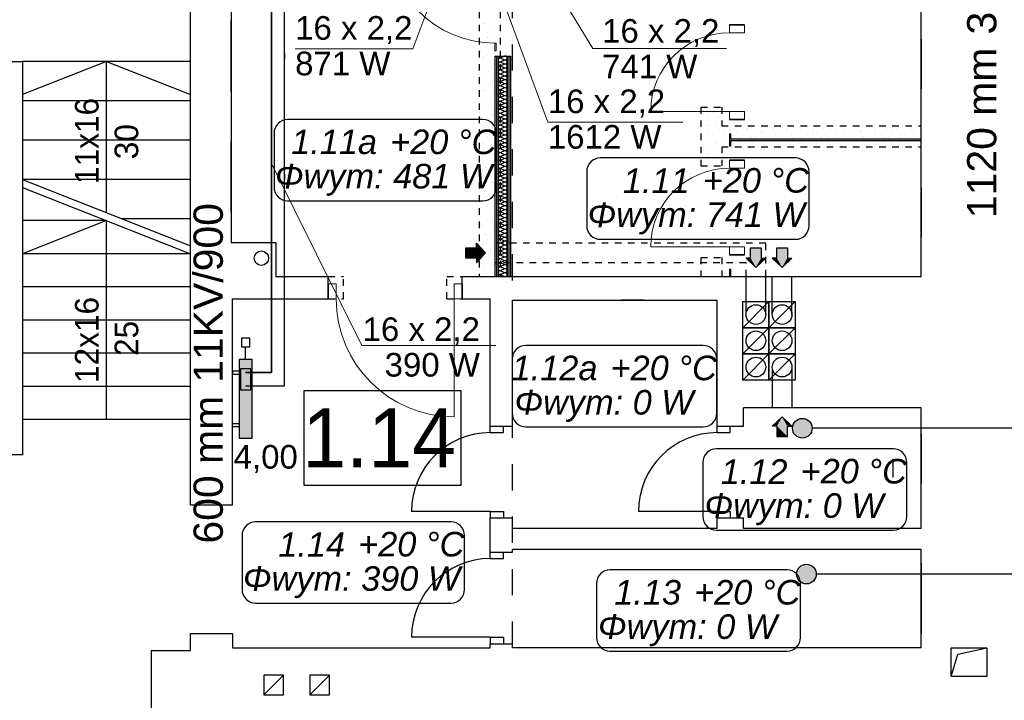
# Model space of a CAD drawing. Header units: millimetres. Extents: x 45180 to 119519, y 31297 to 302414.
# Tile 40 of 97: x 91318 to 98824, y 148059 to 153248. Entities that reach past the tile are written whole.
import ezdxf
from ezdxf.lldxf.tags import DXFTag

# ---------------------------------------------------------------- set-up
doc = ezdxf.new("R2010")
doc.units = ezdxf.units.MM
doc.header["$MEASUREMENT"] = 0
doc.linetypes.add('Hidden Line', pattern=[100, 50, -50])
doc.linetypes.add('Przerywana', pattern=[400, 200, -200])
for name, color, linetype in [('#podkład', 252, 'Continuous'), ('Drzwi ArchiCAD', 252, 'Continuous'), ('IS_Armatura_podłączeniowa_grz._dolnozas.', 7, 'SOLID'), ('IS_Armatura_Therm', 7, 'SOLID'), ('IS_Grzejniki_Plan_rzut', 7, 'SOLID'), ('IS_Opisy_działek_Therm', 7, 'SOLID'), ('IS_Text_Armatury_Therm', 7, 'Continuous'), ('IS_Text_Konstrukcji', 7, 'Continuous'), ('IS_Text_Odbiornikow_Therm', 7, 'Continuous')]:
    doc.layers.add(name, color=color, linetype=linetype)
for name, color, linetype, lineweight in [('Drzwi ArchiCAD_Nr_Pióra__27', 252, 'Continuous', 35), ('Drzwi ArchiCAD_Nr_Pióra__5', 252, 'Continuous', 13), ('IS_Powrót', 5, 'DASHDOT', 35), ('IS_Zasilanie', 1, 'SOLID', 30)]:
    doc.layers.add(name, color=color, linetype=linetype, lineweight=lineweight)
doc.styles.add('GENERATED_STYLE_4', font='txt')
doc.styles.add('GENERATED_STYLE_5', font='txt')
doc.styles.get("Standard").update_dxf_attribs({"font": 'arial.ttf', "bigfont": 'BIGFONT.SHX'})
tags = doc.linetypes.add('DASHDOT', pattern=[20, 10, -5, 0, -5]).pattern_tags.tags
tags[10:11] = [DXFTag(74, 4), DXFTag(75, 0), DXFTag(340, '0'), DXFTag(46, 0.0), DXFTag(50, 0.0), DXFTag(44, 0.0), DXFTag(45, 0.0)]
tags[8:9] = [DXFTag(74, 4), DXFTag(75, 0), DXFTag(340, '0'), DXFTag(46, 0.0), DXFTag(50, 0.0), DXFTag(44, 0.0), DXFTag(45, 0.0)]
tags[6:7] = [DXFTag(74, 4), DXFTag(75, 0), DXFTag(340, '0'), DXFTag(46, 0.0), DXFTag(50, 0.0), DXFTag(44, 0.0), DXFTag(45, 0.0)]
tags[4:5] = [DXFTag(74, 4), DXFTag(75, 0), DXFTag(340, '0'), DXFTag(46, 0.0), DXFTag(50, 0.0), DXFTag(44, 0.0), DXFTag(45, 0.0)]
tags = doc.linetypes.add('SOLID', pattern=[10, 10, 0]).pattern_tags.tags
tags[6:7] = [DXFTag(74, 4), DXFTag(75, 0), DXFTag(340, '0'), DXFTag(46, 0.0), DXFTag(50, 0.0), DXFTag(44, 0.0), DXFTag(45, 0.0)]
tags[4:5] = [DXFTag(74, 4), DXFTag(75, 0), DXFTag(340, '0'), DXFTag(46, 0.0), DXFTag(50, 0.0), DXFTag(44, 0.0), DXFTag(45, 0.0)]

# ---------------------------------------------------------------- blocks, each defined once
blk = doc.blocks.new('D1 Drzwi proste 14_7')
at = {"layer": 'Drzwi ArchiCAD_Nr_Pióra__5', "linetype": 'Continuous'}
for p, q in [((410, 0), (410, 820)), ((-410, 0), (-470, 0)), ((-470, 0), (-470, -10)), ((-470, 0), (-470, -10)), ((-410, -10), (-410, 0)), ((470, 0), (410, 0)), ((410, 0), (410, -10)), ((470, -10), (470, 0)), ((470, 0), (470, -10)), ((-470, -10), (-410, -10)), ((410, -10), (470, -10))]:
    blk.add_line(p, q, dxfattribs=at)
blk.add_arc((410, 0), 820, 90, 180, dxfattribs=at)
blk = doc.blocks.new('D1 Drzwi proste 14_5')
at = {"layer": 'Drzwi ArchiCAD_Nr_Pióra__27', "linetype": 'Continuous'}
for p, q in [((-360, 0), (-360, -115)), ((360, 0), (360, -115))]:
    blk.add_line(p, q, dxfattribs=at)
at = {"layer": 'Drzwi ArchiCAD_Nr_Pióra__5', "linetype": 'Continuous'}
for p, q in [((300, 0), (300, 600)), ((-300, 0), (-360, 0)), ((-360, 0), (-360, -115)), ((-300, -115), (-300, 0)), ((360, 0), (300, 0)), ((300, 0), (300, -115)), ((360, -115), (360, 0)), ((-360, -115), (-300, -115)), ((300, -115), (360, -115))]:
    blk.add_line(p, q, dxfattribs=at)
blk.add_arc((300, 0), 600, 90, 180, dxfattribs=at)
blk = doc.blocks.new('D1 Drzwi proste 14_4')
at = {"layer": 'Drzwi ArchiCAD_Nr_Pióra__27', "linetype": 'Continuous'}
for p, q in [((-510, 0), (-510, -115)), ((510, 0), (510, -115))]:
    blk.add_line(p, q, dxfattribs=at)
at = {"layer": 'Drzwi ArchiCAD_Nr_Pióra__5', "linetype": 'Continuous'}
for p, q in [((450, 0), (450, 900)), ((-450, 0), (-510, 0)), ((-510, 0), (-510, -115)), ((-450, -115), (-450, 0)), ((510, 0), (450, 0)), ((450, 0), (450, -115)), ((510, -115), (510, 0)), ((-510, -115), (-450, -115)), ((450, -115), (510, -115))]:
    blk.add_line(p, q, dxfattribs=at)
blk.add_arc((450, 0), 900, 90, 180, dxfattribs=at)

msp = doc.modelspace()

# ---------------------------------------------------------------- hatches: boundary and pattern name
at = {"layer": '#podkład', "linetype": 'Continuous'}
for points in [[(97359.2, 150133.5), (97353.5, 150162.2), (97337.2, 150186.5), (97312.9, 150202.7), (97284.2, 150208.5), (97255.5, 150202.7), (97231.1, 150186.5), (97214.9, 150162.2), (97209.2, 150133.5), (97214.9, 150104.8), (97231.1, 150080.4), (97255.5, 150064.2), (97284.2, 150058.5), (97312.9, 150064.2), (97337.2, 150080.4), (97353.5, 150104.8)], [(97390.3, 149021.6), (97384.6, 149050.3), (97368.4, 149074.6), (97344, 149090.9), (97315.3, 149096.6), (97286.6, 149090.9), (97262.3, 149074.6), (97246.1, 149050.3), (97240.3, 149021.6), (97246.1, 148992.9), (97262.3, 148968.5), (97286.6, 148952.3), (97315.3, 148946.6), (97344, 148952.3), (97368.4, 148968.5), (97384.6, 148992.9)]]:
    msp.add_hatch(color=256, dxfattribs=at).paths.add_polyline_path(points, flags=0)
at = {"layer": 'IS_Grzejniki_Plan_rzut', "ltscale": 10}
msp.add_hatch(color=251, dxfattribs=at).paths.add_polyline_path([(92990, 150657.2), (92990, 150057.2), (93090, 150057.2), (93090, 150657.2)])

# ---------------------------------------------------------------- linework, layer by layer
at = {"layer": '#podkład', "linetype": 'Continuous'}
for p, q in [((92620, 149550), (92620, 154570)), ((92930, 154570), (92930, 151550)), ((98190, 151290), (98190, 154570)), ((92930, 152700.1), (92930, 153240.1)), ((94855, 153220.1), (94855, 153220.1)), ((94866.2, 153219.7), (94866.2, 153219.7)), ((94823.8, 153177.3), (94823.8, 153177.3)), ((94881, 153148.7), (94881, 153148.7)), ((94929.8, 153156.1), (94929.8, 153156.1)), ((94965.6, 153179.5), (94965.6, 153179.5)), ((94887.4, 153113.7), (94887.4, 153113.7)), ((94896, 153107.4), (94896, 153107.4)), ((98190, 153100), (98190, 152720)), ((92930, 153055.1), (92930, 152885)), ((94823.8, 153050), (94823.8, 153050)), ((94837.5, 153005.2), (94837.5, 153005.2)), ((94887.4, 152986.4), (94887.4, 152986.4)), ((94922, 153036), (94922, 153036)), ((94937.1, 152994.6), (94937.1, 152994.6)), ((94951, 153050), (94951, 153050)), ((91200, 152930), (91340, 152930)), ((92620, 152930), (91340, 152930)), ((91340, 152930), (91340, 150200)), ((91980, 152930), (91340, 152677.3)), ((91980, 152930), (92620, 152677.3)), ((91980, 151776.4), (91980, 152930)), ((94845, 152944), (94845, 152944)), ((94852.5, 152963.8), (94852.5, 152963.8)), ((94940, 152970), (94940, 151290)), ((94940, 152970), (95060, 152970)), ((94951, 152922.7), (94951, 152922.7)), ((94952.5, 152970), (94952.5, 151290)), ((94963.1, 152923.2), (94963.1, 152923.2)), ((94965, 152970), (94965, 151290)), ((95014.1, 152968.7), (94985.9, 152956.3)), ((94985.9, 152953.7), (95014.1, 152941.3)), ((95014.1, 152938.7), (94985.9, 152926.3)), ((94985.9, 152923.7), (95014.1, 152911.3)), ((95035, 152970), (95035, 151290)), ((95047.5, 152970), (95047.5, 151290)), ((95060, 152970), (95060, 151290)), ((94878.5, 152892.4), (94878.5, 152892.4)), ((94893.5, 152851.1), (94893.5, 152851.1)), ((94908.6, 152880.3), (94908.6, 152880.3)), ((94978.1, 152881.8), (94978.1, 152881.8)), ((95014.1, 152908.7), (94985.9, 152896.3)), ((94985.9, 152893.7), (95014.1, 152881.3)), ((95014.1, 152878.7), (94985.9, 152866.3)), ((94985.9, 152863.7), (95014.1, 152851.3)), ((95014.1, 152848.7), (94985.9, 152836.3)), ((94845, 152816.7), (94845, 152816.7)), ((94919.5, 152779.6), (94919.5, 152779.6)), ((94972.3, 152816.7), (94972.3, 152816.7)), ((94985.9, 152833.7), (95014.1, 152821.3)), ((95014.1, 152818.7), (94985.9, 152806.3)), ((94985.9, 152803.7), (95014.1, 152791.3)), ((95014.1, 152788.7), (94985.9, 152776.3)), ((94985.9, 152773.7), (95014.1, 152761.3)), ((94835, 152748.9), (94835, 152748.9)), ((94850, 152707.5), (94850, 152707.5)), ((94866.2, 152710.6), (94866.2, 152710.6)), ((94908.6, 152753), (94908.6, 152753)), ((94934.6, 152738.3), (94934.6, 152738.3)), ((94972.3, 152689.4), (94972.3, 152689.4)), ((95014.1, 152758.7), (94985.9, 152746.3)), ((94985.9, 152743.7), (95014.1, 152731.3)), ((95014.1, 152728.7), (94985.9, 152716.3)), ((94985.9, 152713.7), (95014.1, 152701.3)), ((95014.1, 152698.7), (94985.9, 152686.3)), ((92620, 152630), (91340, 152630)), ((94876, 152636.1), (94876, 152636.1)), ((94929.8, 152647), (94929.8, 152647)), ((94960.6, 152666.9), (94960.6, 152666.9)), ((94975.6, 152625.5), (94975.6, 152625.5)), ((94985.9, 152683.7), (95014.1, 152671.3)), ((95014.1, 152668.7), (94985.9, 152656.3)), ((94985.9, 152653.7), (95014.1, 152641.3)), ((95014.1, 152638.7), (94985.9, 152626.3)), ((94985.9, 152623.7), (95014.1, 152611.3)), ((95014.1, 152608.7), (94985.9, 152596.3)), ((94823.8, 152540.9), (94823.8, 152540.9)), ((94866.2, 152583.3), (94866.2, 152583.3)), ((94891.1, 152594.8), (94891.1, 152594.8)), ((94985.9, 152593.7), (95014.1, 152581.3)), ((95014.1, 152578.7), (94985.9, 152566.3)), ((94985.9, 152563.7), (95014.1, 152551.3)), ((95014.1, 152548.7), (94985.9, 152536.3)), ((94985.9, 152533.7), (95014.1, 152521.3)), ((96534, 152554.2), (96534, 152554.2)), ((96605.7, 152540.9), (96605.7, 152540.9)), ((94832.5, 152492.6), (94832.5, 152492.6)), ((94887.4, 152477.3), (94887.4, 152477.3)), ((94917.1, 152523.3), (94917.1, 152523.3)), ((94929.8, 152519.7), (94929.8, 152519.7)), ((94932.1, 152482), (94932.1, 152482)), ((95014.1, 152518.7), (94985.9, 152506.3)), ((94985.9, 152503.7), (95014.1, 152491.3)), ((95014.1, 152488.7), (94985.9, 152476.3)), ((94985.9, 152473.7), (95014.1, 152461.3)), ((95014.1, 152458.7), (94985.9, 152446.3)), ((96560, 152482.8), (96560, 152482.8)), ((96563.2, 152498.5), (96563.2, 152498.5)), ((96644.6, 152513.6), (96644.6, 152513.6)), ((96659.6, 152472.2), (96659.6, 152472.2)), ((96669.3, 152477.3), (96669.3, 152477.3)), ((94823.8, 152413.6), (94823.8, 152413.6)), ((94847.5, 152451.2), (94847.5, 152451.2)), ((94951, 152413.6), (94951, 152413.6)), ((94958.1, 152410.6), (94958.1, 152410.6)), ((94985.9, 152443.7), (95014.1, 152431.3)), ((95014.1, 152428.7), (94985.9, 152416.3)), ((94985.9, 152413.7), (95014.1, 152401.3)), ((95014.1, 152398.7), (94985.9, 152386.3)), ((94985.9, 152383.7), (95014.1, 152371.3)), ((96575, 152441.5), (96575, 152441.5)), ((96626.9, 152434.8), (96626.9, 152434.8)), ((96685.6, 152400.8), (96685.6, 152400.8)), ((96733, 152413.6), (96733, 152413.6)), ((96770.2, 152431.6), (96770.2, 152431.6)), ((96785.2, 152390.3), (96785.2, 152390.3)), ((96860.2, 152413.6), (96860.2, 152413.6)), ((96869.8, 152421), (96869.8, 152421)), ((96966.3, 152392.4), (96966.3, 152392.4)), ((97064.9, 152411.2), (97064.9, 152411.2)), ((97093.6, 152392.4), (97093.6, 152392.4)), ((97136, 152434.8), (97136, 152434.8)), ((97164.6, 152400.6), (97164.6, 152400.6)), ((97249.1, 152431.4), (97249.1, 152431.4)), ((97263.3, 152434.8), (97263.3, 152434.8)), ((97359.7, 152390.8), (97359.7, 152390.8)), ((97369.3, 152413.6), (97369.3, 152413.6)), ((97444.3, 152421.6), (97444.3, 152421.6)), ((97496.6, 152413.6), (97496.6, 152413.6)), ((97543.9, 152411), (97543.9, 152411)), ((97602.7, 152392.4), (97602.7, 152392.4)), ((97730, 152392.4), (97730, 152392.4)), ((97739, 152401.1), (97739, 152401.1)), ((97772.4, 152434.8), (97772.4, 152434.8)), ((97823.6, 152431.9), (97823.6, 152431.9)), ((97838.7, 152390.6), (97838.7, 152390.6)), ((97899.7, 152434.8), (97899.7, 152434.8)), ((97923.2, 152421.4), (97923.2, 152421.4)), ((98005.7, 152413.6), (98005.7, 152413.6)), ((98118.4, 152411.5), (98118.4, 152411.5)), ((98133, 152413.6), (98133, 152413.6)), ((92620, 152330), (91340, 152330)), ((92930, 151780), (92930, 152320)), ((94873.5, 152379.8), (94873.5, 152379.8)), ((94887.4, 152350), (94887.4, 152350)), ((94888.6, 152338.4), (94888.6, 152338.4)), ((94973.1, 152369.2), (94973.1, 152369.2)), ((95014.1, 152368.7), (94985.9, 152356.3)), ((94985.9, 152353.7), (95014.1, 152341.3)), ((95014.1, 152338.7), (94985.9, 152326.3)), ((94985.9, 152323.7), (95014.1, 152311.3)), ((95014.1, 152308.7), (94985.9, 152296.3)), ((96516.5, 152339.3), (96516.5, 152339.3)), ((96520.8, 152328.8), (96520.8, 152328.8)), ((96563.2, 152371.2), (96563.2, 152371.2)), ((96601, 152370), (96601, 152370)), ((96616.1, 152328.7), (96616.1, 152328.7)), ((96690.5, 152371.2), (96690.5, 152371.2)), ((96700.7, 152359.5), (96700.7, 152359.5)), ((96728, 152378), (96738, 152378)), ((96728, 152378), (96728, 152286)), ((96728, 152378), (96738, 152378)), ((96728, 152378), (96728, 152286)), ((96738, 152378), (96740, 152378)), ((96738, 152378), (96740, 152378)), ((96740, 152338), (96740, 152378)), ((96740, 152338), (96740, 152378)), ((98190, 152338), (96740, 152338)), ((96740, 152286), (96740, 152326)), ((96740, 152326), (98190, 152326)), ((96740, 152286), (96740, 152326)), ((96796.6, 152350), (96796.6, 152350)), ((96811.2, 152318.8), (96811.2, 152318.8)), ((96895.8, 152349.6), (96895.8, 152349.6)), ((96923.9, 152350), (96923.9, 152350)), ((96980.4, 152380.4), (96980.4, 152380.4)), ((96995.4, 152339.1), (96995.4, 152339.1)), ((97029.9, 152328.8), (97029.9, 152328.8)), ((97080, 152369.8), (97080, 152369.8)), ((97157.2, 152328.8), (97157.2, 152328.8)), ((97190.6, 152329.2), (97190.6, 152329.2)), ((97199.6, 152371.2), (97199.6, 152371.2)), ((97275.1, 152360), (97275.1, 152360)), ((97290.2, 152318.6), (97290.2, 152318.6)), ((97326.9, 152371.2), (97326.9, 152371.2)), ((97374.8, 152349.4), (97374.8, 152349.4)), ((97433, 152350), (97433, 152350)), ((97459.3, 152380.2), (97459.3, 152380.2)), ((97485.3, 152308.8), (97485.3, 152308.8)), ((97560.3, 152350), (97560.3, 152350)), ((97569.9, 152339.6), (97569.9, 152339.6)), ((97654.5, 152370.4), (97654.5, 152370.4)), ((97666.3, 152328.8), (97666.3, 152328.8)), ((97669.5, 152329), (97669.5, 152329)), ((97754.1, 152359.8), (97754.1, 152359.8)), ((97793.6, 152328.8), (97793.6, 152328.8)), ((97836, 152371.2), (97836, 152371.2)), ((97864.6, 152319.2), (97864.6, 152319.2)), ((97949.2, 152349.9), (97949.2, 152349.9)), ((97963.3, 152371.2), (97963.3, 152371.2)), ((97964.3, 152308.6), (97964.3, 152308.6)), ((98033.8, 152380.7), (98033.8, 152380.7)), ((98048.8, 152339.4), (98048.8, 152339.4)), ((98069.4, 152350), (98069.4, 152350)), ((98133.4, 152370.2), (98133.4, 152370.2)), ((98190, 152326), (98190, 152338)), ((94830, 152236.2), (94830, 152236.2)), ((94845, 152307.6), (94845, 152307.6)), ((94908.6, 152243.9), (94908.6, 152243.9)), ((94914.6, 152267), (94914.6, 152267)), ((94951, 152286.3), (94951, 152286.3)), ((94985.9, 152293.7), (95014.1, 152281.3)), ((95014.1, 152278.7), (94985.9, 152266.3)), ((94985.9, 152263.7), (95014.1, 152251.3)), ((95014.1, 152248.7), (94985.9, 152236.3)), ((94985.9, 152233.7), (95014.1, 152221.3)), ((96531.5, 152297.9), (96531.5, 152297.9)), ((96584.5, 152265.1), (96584.5, 152265.1)), ((96626.9, 152307.6), (96626.9, 152307.6)), ((96642.1, 152257.3), (96642.1, 152257.3)), ((96726.7, 152288.1), (96726.7, 152288.1)), ((96728, 152286), (96738, 152286)), ((96728, 152286), (96738, 152286)), ((96738, 152286), (96740, 152286)), ((96738, 152286), (96740, 152286)), ((96754.2, 152307.6), (96754.2, 152307.6)), ((96860.2, 152286.3), (96860.2, 152286.3)), ((96910.8, 152308.3), (96910.8, 152308.3)), ((96987.5, 152286.3), (96987.5, 152286.3)), ((97106, 152298.4), (97106, 152298.4)), ((97205.6, 152287.9), (97205.6, 152287.9)), ((97263.3, 152307.6), (97263.3, 152307.6)), ((97390.6, 152307.6), (97390.6, 152307.6)), ((97496.6, 152286.3), (97496.6, 152286.3)), ((97584.9, 152298.2), (97584.9, 152298.2)), ((97623.9, 152286.3), (97623.9, 152286.3)), ((97780.1, 152288.4), (97780.1, 152288.4)), ((97899.7, 152307.6), (97899.7, 152307.6)), ((98027, 152307.6), (98027, 152307.6)), ((98133, 152286.3), (98133, 152286.3)), ((98159.4, 152298.7), (98159.4, 152298.7)), ((94845, 152194.9), (94845, 152194.9)), ((94845, 152180.3), (94845, 152180.3)), ((94929.6, 152225.7), (94929.6, 152225.7)), ((94972.3, 152180.3), (94972.3, 152180.3)), ((95014.1, 152218.7), (94985.9, 152206.3)), ((94985.9, 152203.7), (95014.1, 152191.3)), ((95014.1, 152188.7), (94985.9, 152176.3)), ((94985.9, 152173.7), (95014.1, 152161.3)), ((95014.1, 152158.7), (94985.9, 152146.3)), ((96520.8, 152201.5), (96520.8, 152201.5)), ((96557.5, 152226.5), (96557.5, 152226.5)), ((96572.6, 152185.2), (96572.6, 152185.2)), ((96648.1, 152201.5), (96648.1, 152201.5)), ((96657.1, 152215.9), (96657.1, 152215.9)), ((92930, 152135.1), (92930, 151964.9)), ((94871, 152123.5), (94871, 152123.5)), ((94908.6, 152116.6), (94908.6, 152116.6)), ((94955.6, 152154.3), (94955.6, 152154.3)), ((94970.7, 152112.9), (94970.7, 152112.9)), ((94985.9, 152143.7), (95014.1, 152131.3)), ((95014.1, 152128.7), (94985.9, 152116.3)), ((94985.9, 152113.7), (95014.1, 152101.3)), ((95014.1, 152098.7), (94985.9, 152086.3)), ((94985.9, 152083.7), (95014.1, 152071.3)), ((96584.5, 152137.9), (96584.5, 152137.9)), ((92620, 152030), (91340, 152030)), ((91340, 152029.1), (92620, 151523.6)), ((94866.2, 152074.2), (94866.2, 152074.2)), ((94886.1, 152082.1), (94886.1, 152082.1)), ((94912.1, 152010.7), (94912.1, 152010.7)), ((94929.8, 152010.6), (94929.8, 152010.6)), ((94972.3, 152053), (94972.3, 152053)), ((95014.1, 152068.7), (94985.9, 152056.3)), ((94985.9, 152053.7), (95014.1, 152041.3)), ((95014.1, 152038.7), (94985.9, 152026.3)), ((94985.9, 152023.7), (95014.1, 152011.3)), ((95014.1, 152008.7), (94985.9, 151996.3)), ((91340, 151969.1), (92620, 151463.6)), ((94827.5, 151979.9), (94827.5, 151979.9)), ((94842.6, 151938.6), (94842.6, 151938.6)), ((94866.2, 151946.9), (94866.2, 151946.9)), ((94927.1, 151969.4), (94927.1, 151969.4)), ((94985.9, 151993.7), (95014.1, 151981.3)), ((95014.1, 151978.7), (94985.9, 151966.3)), ((94985.9, 151963.7), (95014.1, 151951.3)), ((95014.1, 151948.7), (94985.9, 151936.3)), ((94985.9, 151933.7), (95014.1, 151921.3)), ((98190, 151970), (98190, 151590)), ((94823.8, 151904.5), (94823.8, 151904.5)), ((94868.5, 151867.2), (94868.5, 151867.2)), ((94929.8, 151883.3), (94929.8, 151883.3)), ((94953.1, 151898), (94953.1, 151898)), ((95014.1, 151918.7), (94985.9, 151906.3)), ((94985.9, 151903.7), (95014.1, 151891.3)), ((95014.1, 151888.7), (94985.9, 151876.3)), ((94985.9, 151873.7), (95014.1, 151861.3)), ((95014.1, 151858.7), (94985.9, 151846.3)), ((94883.6, 151825.8), (94883.6, 151825.8)), ((94887.4, 151840.9), (94887.4, 151840.9)), ((94968.2, 151856.6), (94968.2, 151856.6)), ((94985.9, 151843.7), (95014.1, 151831.3)), ((95014.1, 151828.7), (94985.9, 151816.3)), ((94985.9, 151813.7), (95014.1, 151801.3)), ((95014.1, 151798.7), (94985.9, 151786.3)), ((94985.9, 151783.7), (95014.1, 151771.3)), ((91980, 151716.4), (91340, 151463.6)), ((91980, 151716.4), (91340, 151716.4)), ((91980, 150200), (91980, 151716.4)), ((92620, 151730), (92097.4, 151730)), ((94823.8, 151777.2), (94823.8, 151777.2)), ((94825, 151723.6), (94825, 151723.6)), ((94887.4, 151713.6), (94887.4, 151713.6)), ((94909.6, 151754.4), (94909.6, 151754.4)), ((94924.6, 151713.1), (94924.6, 151713.1)), ((94951, 151777.2), (94951, 151777.2)), ((95014.1, 151768.7), (94985.9, 151756.3)), ((94985.9, 151753.7), (95014.1, 151741.3)), ((95014.1, 151738.7), (94985.9, 151726.3)), ((94985.9, 151723.7), (95014.1, 151711.3)), ((95014.1, 151708.7), (94985.9, 151696.3)), ((94840.1, 151682.3), (94840.1, 151682.3)), ((94845, 151671.2), (94845, 151671.2)), ((94950.6, 151641.6), (94950.6, 151641.6)), ((94951, 151649.9), (94951, 151649.9)), ((94985.9, 151693.7), (95014.1, 151681.3)), ((95014.1, 151678.7), (94985.9, 151666.3)), ((94985.9, 151663.7), (95014.1, 151651.3)), ((95014.1, 151648.7), (94985.9, 151636.3)), ((94985.9, 151633.7), (95014.1, 151621.3)), ((94866.1, 151610.9), (94866.1, 151610.9)), ((94881.1, 151569.5), (94881.1, 151569.5)), ((94908.6, 151607.5), (94908.6, 151607.5)), ((94965.7, 151600.3), (94965.7, 151600.3)), ((95014.1, 151618.7), (94985.9, 151606.3)), ((94985.9, 151603.7), (95014.1, 151591.3)), ((95014.1, 151588.7), (94985.9, 151576.3)), ((94985.9, 151573.7), (95014.1, 151561.3)), ((95014.1, 151558.7), (94985.9, 151546.3)), ((92930, 151550), (93270, 151550)), ((93270, 151550), (93270, 151290)), ((94720, 151429.7), (94720, 151509.7)), ((94720, 151509.7), (94800, 151509.7)), ((94800, 151509.7), (94800, 151544.7)), ((94870, 151469.7), (94800, 151544.7)), ((94845, 151543.9), (94845, 151543.9)), ((94907.1, 151498.1), (94907.1, 151498.1)), ((94972.3, 151543.9), (94972.3, 151543.9)), ((94985.9, 151543.7), (95014.1, 151531.3)), ((95014.1, 151528.7), (94985.9, 151516.3)), ((94985.9, 151513.7), (95014.1, 151501.3)), ((95014.1, 151498.7), (94985.9, 151486.3)), ((94985.9, 151483.7), (95014.1, 151471.3)), ((96890, 151430), (96890, 151510)), ((96890, 151510), (96970, 151510)), ((96970, 151510), (96970, 151430)), ((97090, 151430), (97090, 151510)), ((97090, 151510), (97170, 151510)), ((97170, 151510), (97170, 151430)), ((92620, 151463.6), (91340, 151463.6)), ((94800, 151429.7), (94720, 151429.7)), ((94870, 151469.7), (94800, 151394.7)), ((94800, 151429.7), (94800, 151394.7)), ((94822.5, 151467.3), (94822.5, 151467.3)), ((94837.6, 151426), (94837.6, 151426)), ((94866.2, 151437.8), (94866.2, 151437.8)), ((94908.6, 151480.2), (94908.6, 151480.2)), ((94922.2, 151456.8), (94922.2, 151456.8)), ((94972.3, 151416.6), (94972.3, 151416.6)), ((95014.1, 151468.7), (94985.9, 151456.3)), ((94985.9, 151453.7), (95014.1, 151441.3)), ((95014.1, 151438.7), (94985.9, 151426.3)), ((94985.9, 151423.7), (95014.1, 151411.3)), ((95014.1, 151408.7), (94985.9, 151396.3)), ((96930, 151360), (96855, 151430)), ((96890, 151430), (96855, 151430)), ((96930, 151360), (97005, 151430)), ((96970, 151430), (97005, 151430)), ((97130, 151360), (97055, 151430)), ((97090, 151430), (97055, 151430)), ((97130, 151360), (97205, 151430)), ((97170, 151430), (97205, 151430)), ((94863.6, 151354.6), (94863.6, 151354.6)), ((94929.8, 151374.2), (94929.8, 151374.2)), ((94948.1, 151385.3), (94948.1, 151385.3)), ((94963.2, 151344), (94963.2, 151344)), ((94985.9, 151393.7), (95014.1, 151381.3)), ((95014.1, 151378.7), (94985.9, 151366.3)), ((94985.9, 151363.7), (95014.1, 151351.3)), ((95014.1, 151348.7), (94985.9, 151336.3)), ((94985.9, 151333.7), (95014.1, 151321.3)), ((96728, 151346), (96738, 151346)), ((96728, 151346), (96728, 151290)), ((96728, 151346), (96738, 151346)), ((96728, 151346), (96728, 151290)), ((96738, 151346), (96740, 151346)), ((96738, 151346), (96740, 151346)), ((96740, 151290), (96740, 151346)), ((96740, 151290), (96740, 151346)), ((93270, 151290), (93670, 151290)), ((93670, 151120), (93670, 151290)), ((93740.6, 151282.1), (93740.6, 151282.1)), ((94590.4, 151289.3), (94590.4, 151289.3)), ((94609.9, 151262.2), (94609.9, 151262.2)), ((94690, 151120), (94690, 151290)), ((94690, 151290), (98190, 151290)), ((94866.2, 151310.5), (94866.2, 151310.5)), ((94878.6, 151313.2), (94878.6, 151313.2)), ((95014.1, 151318.7), (94985.9, 151306.3)), ((94985.9, 151303.7), (95014.1, 151291.3)), ((96855, 151000), (96855, 151290)), ((97005, 151000), (97005, 151290)), ((97055, 151000), (97055, 151290)), ((97205, 151000), (97205, 151290)), ((92620, 151210.9), (91340, 151210.9)), ((93670, 151235), (93670, 151240)), ((93670, 151120), (93670, 151235)), ((93720.7, 151183.3), (93720.7, 151183.3)), ((93766.6, 151210.7), (93766.6, 151210.7)), ((93784.3, 151246.9), (93784.3, 151246.9)), ((94624.9, 151220.9), (94624.9, 151220.9)), ((94654.1, 151225.7), (94654.1, 151225.7)), ((94690, 151235), (94690, 151240)), ((94690, 151120), (94690, 151235)), ((92940, 149550), (92940, 151120)), ((92940, 151120), (93670, 151120)), ((93678.3, 151140.8), (93678.3, 151140.8)), ((93682, 151179.9), (93682, 151179.9)), ((93697.1, 151138.6), (93697.1, 151138.6)), ((93781.7, 151169.4), (93781.7, 151169.4)), ((94590.4, 151162), (94590.4, 151162)), ((94650.9, 151149.4), (94650.9, 151149.4)), ((94690, 151120), (94905, 151120)), ((94905, 150150), (94905, 151120)), ((95075, 151110), (96635, 151110)), ((95075, 150150), (95075, 151110)), ((95720, 151110), (96260, 151110)), ((96075.1, 151110), (95904.9, 151110)), ((96635, 150150), (96635, 151110)), ((96830, 150900), (96830, 151100)), ((96830, 151100), (97030, 151100)), ((96830, 150900), (97030, 151100)), ((97030, 151100), (97030, 150900)), ((97030, 150900), (97030, 151100)), ((97030, 151100), (97230, 151100)), ((97030, 150900), (97230, 151100)), ((97230, 151100), (97230, 150900)), ((92620, 150958.2), (91340, 150958.2)), ((97030, 150900), (96830, 150900)), ((96830, 150700), (96830, 150900)), ((96830, 150900), (97030, 150900)), ((96830, 150700), (97030, 150900)), ((97230, 150900), (97030, 150900)), ((97030, 150700), (97030, 150900)), ((97030, 150700), (97230, 150900)), ((97030, 150900), (97230, 150900)), ((97030, 150900), (97030, 150700)), ((97230, 150900), (97230, 150700)), ((92620, 150705.5), (91340, 150705.5)), ((96830, 150500), (96830, 150700)), ((96830, 150700), (97030, 150700)), ((96830, 150500), (97030, 150700)), ((97030, 150700), (96830, 150700)), ((97030, 150700), (97030, 150500)), ((97030, 150500), (97030, 150700)), ((97030, 150700), (97230, 150700)), ((97030, 150500), (97230, 150700)), ((97230, 150700), (97030, 150700)), ((97230, 150700), (97230, 150500)), ((97055, 150580), (97055, 150290)), ((97205, 150580), (97205, 150290)), ((92620, 150452.7), (91340, 150452.7)), ((97030, 150500), (96830, 150500)), ((97230, 150500), (97030, 150500)), ((94683.4, 150419.5), (93483.4, 150419.5)), ((93483.4, 150419.5), (93483.4, 149699.5)), ((94683.4, 149699.5), (94683.4, 150419.5)), ((96835, 150150), (96835, 150290)), ((98190, 150290), (96835, 150290)), ((98190, 149370), (98190, 150290)), ((97130, 150220), (97055, 150150)), ((97130, 150220), (97205, 150150)), ((92620, 150200), (91340, 150200)), ((91340, 150200), (91340, 149930)), ((94905, 150150), (95075, 150150)), ((94905, 150100), (94905, 150150)), ((95005, 150100), (95005, 150150)), ((96635, 150150), (96835, 150150)), ((96635, 150100), (96635, 150150)), ((96735, 150100), (96735, 150150)), ((97090, 150150), (97055, 150150)), ((97090, 150150), (97090, 150070)), ((97170, 150070), (97170, 150150)), ((97170, 150150), (97205, 150150)), ((100339.7, 150133.5), (97359.2, 150133.5)), ((94905, 150100), (95005, 150100)), ((96635, 150100), (96735, 150100)), ((97090, 150070), (97170, 150070)), ((98190, 150090), (98190, 149710)), ((91340, 149930), (91200, 149930)), ((97974.3, 149900), (97974.3, 149759.1)), ((93483.4, 149699.5), (94683.4, 149699.5)), ((92620, 149550), (92940, 149550)), ((94905, 149500), (94305, 149500)), ((94905, 149500), (95005, 149500)), ((94905, 149500), (94905, 149450)), ((95005, 149500), (95005, 149450)), ((96635, 149500), (96035, 149500)), ((96635, 149500), (96735, 149500)), ((96635, 149500), (96635, 149450)), ((96735, 149500), (96735, 149450)), ((94905, 149450), (95075, 149450)), ((94905, 149190), (94905, 149450)), ((95075, 149370), (95075, 149450)), ((96635, 149450), (96835, 149450)), ((96635, 149370), (96635, 149450)), ((96835, 149370), (96835, 149450)), ((96635, 149370), (95075, 149370)), ((98190, 149370), (96835, 149370)), ((94905, 149190), (95075, 149190)), ((94905, 149140), (94905, 149190)), ((95005, 149140), (95005, 149190)), ((98190, 149210), (95075, 149210)), ((95075, 149190), (95075, 149210)), ((98190, 148460), (98190, 149210)), ((94905, 149140), (95005, 149140)), ((98190, 149105), (98190, 148565)), ((100339.7, 149021.6), (97390.3, 149021.6)), ((92620, 148440), (92620, 148570)), ((92620, 148570), (92940, 148570)), ((92940, 148570), (92940, 148460)), ((94905, 148540), (94305, 148540)), ((94905, 148540), (95005, 148540)), ((94905, 148540), (94905, 148490)), ((94905, 148460), (94905, 148490)), ((94905, 148490), (95075, 148490)), ((95005, 148540), (95005, 148490)), ((95075, 148460), (95075, 148490)), ((92320, 148440), (92320, 147970)), ((92320, 148440), (92620, 148440)), ((92940, 148460), (94905, 148460)), ((98190, 148460), (95075, 148460)), ((98420, 148240), (98420, 148460)), ((98420, 148460), (98690, 148460)), ((98420, 148240), (98470, 148410)), ((98470, 148410), (98690, 148460)), ((98690, 148460), (98690, 148240)), ((93330, 148250), (93180, 148250)), ((93180, 148250), (93180, 148100)), ((93180, 148100), (93330, 148250)), ((93330, 148100), (93330, 148250)), ((93680, 148250), (93530, 148250)), ((93530, 148250), (93530, 148100)), ((93530, 148100), (93680, 148250)), ((93680, 148100), (93680, 148250)), ((98690, 148240), (98420, 148240)), ((93180, 148100), (93330, 148100)), ((93530, 148100), (93680, 148100))]:
    msp.add_line(p, q, dxfattribs=at)
at = {"layer": '#podkład', "linetype": 'Przerywana'}
msp.add_line((95075, 148460), (95075, 154570), dxfattribs=at)
at = {"layer": '#podkład', "linetype": 'Hidden Line'}
for p, q in [((94820, 153310), (94820, 151290)), ((94980, 153310), (94980, 151290)), ((96510, 152580), (96670, 152580)), ((96510, 152580), (96510, 152135)), ((96670, 152580), (96670, 152440)), ((96670, 152440), (98190, 152440)), ((96670, 152280), (98190, 152280)), ((96670, 152280), (96670, 152135)), ((96510, 152135), (96670, 152135)), ((97005, 151544.7), (94940, 151544.7)), ((97005, 151290), (97005, 151544.7)), ((96510, 151435), (96670, 151435)), ((96510, 151435), (96510, 151290)), ((96670, 151435), (96670, 151290)), ((96855, 151394.7), (94940, 151394.7)), ((96855, 151290), (96855, 151394.7)), ((93670, 151290), (93785, 151290)), ((93785, 151120), (93785, 151290)), ((94575, 151120), (94575, 151290)), ((94575, 151290), (94690, 151290)), ((93670, 151120), (93785, 151120)), ((94575, 151120), (94690, 151120))]:
    msp.add_line(p, q, dxfattribs=at)
at = {"layer": '#podkład', "linetype": 'Continuous'}
for centre, radius in [((93160, 151430), 55), ((96930, 151000), 75), ((97130, 151000), 75), ((96930, 150800), 75), ((97130, 150800), 75), ((96930, 150600), 75), ((97130, 150600), 75), ((97284.2, 150133.5), 75), ((97315.3, 149021.6), 75)]:
    msp.add_circle(centre, radius, dxfattribs=at)
for centre, radius, start, end in [((93070, 152970.1), 270, 355.98758, 4.01242), ((93070, 152050), 270, 355.98758, 4.01242), ((94905, 149500), 600, 90, 180), ((96635, 149500), 600, 90, 180), ((94905, 148540), 600, 90, 180)]:
    msp.add_arc(centre, radius, start, end, dxfattribs=at)
for centre, start_param, end_param in [((94979.9, 152940), 2.7288, 6.695979), ((94979.9, 152910), 2.7288, 6.695979), ((94979.9, 152970), 4.712389, 6.695979), ((95020.1, 152955), 5.870392, 9.837571), ((95020.1, 152925), 5.870392, 9.837571), ((95020.1, 152895), 5.870392, 9.837571), ((94979.9, 152880), 2.7288, 6.695979), ((94979.9, 152850), 2.7288, 6.695979), ((94979.9, 152820), 2.7288, 6.695979), ((95020.1, 152865), 5.870392, 9.837571), ((95020.1, 152835), 5.870392, 9.837571), ((94979.9, 152790), 2.7288, 6.695979), ((94979.9, 152760), 2.7288, 6.695979), ((95020.1, 152805), 5.870392, 9.837571), ((95020.1, 152775), 5.870392, 9.837571), ((95020.1, 152745), 5.870392, 9.837571), ((94979.9, 152730), 2.7288, 6.695979), ((94979.9, 152700), 2.7288, 6.695979), ((94979.9, 152670), 2.7288, 6.695979), ((95020.1, 152715), 5.870392, 9.837571), ((95020.1, 152685), 5.870392, 9.837571), ((94979.9, 152640), 2.7288, 6.695979), ((94979.9, 152610), 2.7288, 6.695979), ((95020.1, 152655), 5.870392, 9.837571), ((95020.1, 152625), 5.870392, 9.837571), ((95020.1, 152595), 5.870392, 9.837571), ((94979.9, 152580), 2.7288, 6.695979), ((94979.9, 152550), 2.7288, 6.695979), ((94979.9, 152520), 2.7288, 6.695979), ((95020.1, 152565), 5.870392, 9.837571), ((95020.1, 152535), 5.870392, 9.837571), ((94979.9, 152490), 2.7288, 6.695979), ((94979.9, 152460), 2.7288, 6.695979), ((95020.1, 152505), 5.870392, 9.837571), ((95020.1, 152475), 5.870392, 9.837571), ((95020.1, 152445), 5.870392, 9.837571), ((94979.9, 152430), 2.7288, 6.695979), ((94979.9, 152400), 2.7288, 6.695979), ((94979.9, 152370), 2.7288, 6.695979), ((95020.1, 152415), 5.870392, 9.837571), ((95020.1, 152385), 5.870392, 9.837571), ((94979.9, 152340), 2.7288, 6.695979), ((94979.9, 152310), 2.7288, 6.695979), ((95020.1, 152355), 5.870392, 9.837571), ((95020.1, 152325), 5.870392, 9.837571), ((95020.1, 152295), 5.870392, 9.837571), ((94979.9, 152280), 2.7288, 6.695979), ((94979.9, 152250), 2.7288, 6.695979), ((94979.9, 152220), 2.7288, 6.695979), ((95020.1, 152265), 5.870392, 9.837571), ((95020.1, 152235), 5.870392, 9.837571), ((94979.9, 152190), 2.7288, 6.695979), ((94979.9, 152160), 2.7288, 6.695979), ((95020.1, 152205), 5.870392, 9.837571), ((95020.1, 152175), 5.870392, 9.837571), ((95020.1, 152145), 5.870392, 9.837571), ((94979.9, 152130), 2.7288, 6.695979), ((94979.9, 152100), 2.7288, 6.695979), ((94979.9, 152070), 2.7288, 6.695979), ((95020.1, 152115), 5.870392, 9.837571), ((95020.1, 152085), 5.870392, 9.837571), ((94979.9, 152040), 2.7288, 6.695979), ((94979.9, 152010), 2.7288, 6.695979), ((95020.1, 152055), 5.870392, 9.837571), ((95020.1, 152025), 5.870392, 9.837571), ((95020.1, 151995), 5.870392, 9.837571), ((94979.9, 151980), 2.7288, 6.695979), ((94979.9, 151950), 2.7288, 6.695979), ((94979.9, 151920), 2.7288, 6.695979), ((95020.1, 151965), 5.870392, 9.837571), ((95020.1, 151935), 5.870392, 9.837571), ((94979.9, 151890), 2.7288, 6.695979), ((94979.9, 151860), 2.7288, 6.695979), ((95020.1, 151905), 5.870392, 9.837571), ((95020.1, 151875), 5.870392, 9.837571), ((95020.1, 151845), 5.870392, 9.837571), ((94979.9, 151830), 2.7288, 6.695979), ((94979.9, 151800), 2.7288, 6.695979), ((94979.9, 151770), 2.7288, 6.695979), ((95020.1, 151815), 5.870392, 9.837571), ((95020.1, 151785), 5.870392, 9.837571), ((94979.9, 151740), 2.7288, 6.695979), ((94979.9, 151710), 2.7288, 6.695979), ((95020.1, 151755), 5.870392, 9.837571), ((95020.1, 151725), 5.870392, 9.837571), ((95020.1, 151695), 5.870392, 9.837571), ((94979.9, 151680), 2.7288, 6.695979), ((94979.9, 151650), 2.7288, 6.695979), ((94979.9, 151620), 2.7288, 6.695979), ((95020.1, 151665), 5.870392, 9.837571), ((95020.1, 151635), 5.870392, 9.837571), ((94979.9, 151590), 2.7288, 6.695979), ((94979.9, 151560), 2.7288, 6.695979), ((95020.1, 151605), 5.870392, 9.837571), ((95020.1, 151575), 5.870392, 9.837571), ((95020.1, 151545), 5.870392, 9.837571), ((94979.9, 151530), 2.7288, 6.695979), ((94979.9, 151500), 2.7288, 6.695979), ((94979.9, 151470), 2.7288, 6.695979), ((95020.1, 151515), 5.870392, 9.837571), ((95020.1, 151485), 5.870392, 9.837571), ((94979.9, 151440), 2.7288, 6.695979), ((94979.9, 151410), 2.7288, 6.695979), ((95020.1, 151455), 5.870392, 9.837571), ((95020.1, 151425), 5.870392, 9.837571), ((95020.1, 151395), 5.870392, 9.837571), ((94979.9, 151380), 2.7288, 6.695979), ((94979.9, 151350), 2.7288, 6.695979), ((94979.9, 151320), 2.7288, 6.695979), ((95020.1, 151365), 5.870392, 9.837571), ((95020.1, 151335), 5.870392, 9.837571), ((94979.9, 151290), 2.7288, 4.712389), ((95020.1, 151305), 5.870392, 9.837571)]:
    msp.add_ellipse(centre, major_axis=(0, -15), ratio=0.992498, start_param=start_param, end_param=end_param, dxfattribs=at)
at = {"layer": '#podkład', "linetype": 'Continuous', "extrusion": (0, 0, -1)}
for points in [[(-94800, 151429.7), (-94720, 151509.7), (-94720, 151429.7)], [(-94720, 151509.7), (-94800, 151429.7), (-94800, 151509.7)], [(-94800, 151509.7), (-94870, 151469.7), (-94800, 151544.7)], [(-94800, 151429.7), (-94870, 151469.7), (-94800, 151509.7)], [(-96890, 151430), (-96930, 151360), (-96890, 151510)], [(-96890, 151510), (-96930, 151360), (-96970, 151510)], [(-96970, 151510), (-96930, 151360), (-96970, 151430)], [(-97090, 151430), (-97130, 151360), (-97090, 151510)], [(-97090, 151510), (-97130, 151360), (-97170, 151510)], [(-97170, 151510), (-97130, 151360), (-97170, 151430)], [(-94870, 151469.7), (-94800, 151429.7), (-94800, 151394.7)], [(-96930, 151360), (-96890, 151430), (-96855, 151430)], [(-97005, 151430), (-96970, 151430), (-96930, 151360)], [(-97130, 151360), (-97090, 151430), (-97055, 151430)], [(-97205, 151430), (-97170, 151430), (-97130, 151360)], [(-97130, 150220), (-97055, 150150), (-97090, 150150)], [(-97090, 150150), (-97170, 150070), (-97130, 150220)], [(-97130, 150220), (-97170, 150070), (-97170, 150150)], [(-97130, 150220), (-97170, 150150), (-97205, 150150)], [(-97170, 150070), (-97090, 150150), (-97090, 150070)]]:
    msp.add_solid(points, dxfattribs=at)
at = {"layer": 'IS_Armatura_podłączeniowa_grz._dolnozas.', "ltscale": 10}
for p, q in [((93000, 150587.2), (93000, 150427.2)), ((93080, 150587.2), (93000, 150587.2)), ((93000, 150587.2), (93000, 150587.2)), ((93080, 150427.2), (93080, 150587.2)), ((93000, 150427.2), (93080, 150427.2))]:
    msp.add_line(p, q, dxfattribs=at)
at = {"layer": 'IS_Armatura_Therm', "ltscale": 10}
for p, q in [((93072.5, 150819.7), (93007.5, 150819.7)), ((93007.5, 150819.7), (93007.5, 150754.7)), ((93072.5, 150754.7), (93072.5, 150819.7)), ((93007.5, 150754.7), (93072.5, 150754.7)), ((93040, 150657.2), (93040, 150754.7))]:
    msp.add_line(p, q, dxfattribs=at)
at = {"layer": 'IS_Grzejniki_Plan_rzut', "ltscale": 10}
for p, q in [((92990, 150657.2), (92990, 150057.2)), ((93090, 150657.2), (92990, 150657.2)), ((92990, 150657.2), (92990, 150657.2)), ((93090, 150057.2), (93090, 150657.2)), ((92990, 150569.7), (92940, 150569.7)), ((92940, 150569.7), (92940, 150544.7)), ((92940, 150544.7), (92990, 150544.7)), ((92940, 150144.7), (92940, 150169.7)), ((92940, 150169.7), (92990, 150169.7)), ((92990, 150144.7), (92940, 150144.7)), ((92990, 150057.2), (93090, 150057.2))]:
    msp.add_line(p, q, dxfattribs=at)
at = {"layer": 'IS_Opisy_działek_Therm', "lineweight": 5, "ltscale": 10}
for p, q in [((94824.5, 153874.5), (95343.8, 152466.4)), ((94583.3, 153747.8), (94315.8, 153025.9)), ((95251, 153747.8), (95687.1, 153028.5)), ((93417.3, 153025.9), (94315.8, 153025.9)), ((95687.1, 153028.5), (96707.1, 153028.5)), ((95343.8, 152466.4), (96373.8, 152466.4)), ((93237.6, 152152.5), (93926.3, 150765)), ((94946.3, 150765), (93926.3, 150765))]:
    msp.add_line(p, q, dxfattribs=at)
at = {"layer": 'IS_Powrót', "ltscale": 10}
for p, q in [((93237.6, 150557.2), (93237.6, 153747.8)), ((93040, 150557.2), (93237.6, 150557.2))]:
    msp.add_line(p, q, dxfattribs=at)
at = {"layer": 'IS_Text_Konstrukcji', "linetype": 'SOLID', "ltscale": 10}
for points in [[(93360.1, 151867.5), (94848.4, 151867.5, 0.414214), (94951.8, 151970.8), (94951.8, 152384.1, 0.414214), (94848.4, 152487.5), (93360.1, 152487.5, 0.414214), (93256.8, 152384.1), (93256.8, 151970.8, 0.414214), (93360.1, 151867.5)], [(95743.7, 151573.7), (97232, 151573.7, 0.414214), (97335.3, 151677.1), (97335.3, 152090.4, 0.414214), (97232, 152193.7), (95743.7, 152193.7, 0.414214), (95640.3, 152090.4), (95640.3, 151677.1, 0.414214), (95743.7, 151573.7)], [(95175.9, 150143.9), (96529.2, 150143.9, 0.414214), (96632.5, 150247.2), (96632.5, 150660.5, 0.414214), (96529.2, 150763.9), (95175.9, 150763.9, 0.414214), (95072.5, 150660.5), (95072.5, 150247.2, 0.414214), (95175.9, 150143.9)], [(96629.7, 149356.5), (97978.1, 149356.5, 0.414214), (98081.4, 149459.9), (98081.4, 149873.2, 0.414214), (97978.1, 149976.5), (96629.7, 149976.5, 0.414214), (96526.4, 149873.2), (96526.4, 149459.9, 0.414214), (96629.7, 149356.5)], [(93116.1, 148800.3), (94604.5, 148800.3, 0.414214), (94707.8, 148903.6), (94707.8, 149317, 0.414214), (94604.5, 149420.3), (93116.1, 149420.3, 0.414214), (93012.8, 149317), (93012.8, 148903.6, 0.414214), (93116.1, 148800.3)], [(95817.6, 148433.7), (97166, 148433.7, 0.414214), (97269.3, 148537), (97269.3, 148950.4, 0.414214), (97166, 149053.7), (95817.6, 149053.7, 0.414214), (95714.3, 148950.4), (95714.3, 148537, 0.414214), (95817.6, 148433.7)]]:
    msp.add_lwpolyline(points, format="xyb", dxfattribs=at)
at = {"layer": 'IS_Zasilanie', "ltscale": 10}
for p, q in [((93337.6, 150457.2), (93337.6, 153647.8)), ((93040, 150457.2), (93337.6, 150457.2))]:
    msp.add_line(p, q, dxfattribs=at)

# ---------------------------------------------------------------- block references
at = {"layer": '#podkład', "color": 8, "linetype": 'Continuous', "lineweight": 13, "true_color": 0x7f7f7f, "xscale": -1, "zscale": 1000, "rotation": 90.0000000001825}
for p in [(96728, 152848), (96728, 152848), (96728, 151816), (96728, 151816)]:
    msp.add_blockref('D1 Drzwi proste 14_5', p, dxfattribs=at)
at = {"layer": 'Drzwi ArchiCAD', "color": 8, "linetype": 'Continuous', "lineweight": 13, "true_color": 0x7f7f7f, "zscale": 1000, "rotation": 90}
msp.add_blockref('D1 Drzwi proste 14_7', (94940, 153480), dxfattribs=at)
at = {"layer": 'Drzwi ArchiCAD', "color": 8, "linetype": 'Continuous', "lineweight": 13, "true_color": 0x7f7f7f, "xscale": -1, "zscale": 1000, "rotation": 180}
msp.add_blockref('D1 Drzwi proste 14_4', (94180, 151120), dxfattribs=at)

# ---------------------------------------------------------------- texts
at = {"layer": '#podkład', "linetype": 'Continuous', "style": 'GENERATED_STYLE_5'}
for s, p in [('11x16', (91918.8, 151995.7)), ('30', (92221.3, 152184.3)), ('12x16', (91918.8, 150478.6)), ('25', (92221.3, 150684.3))]:
    msp.add_text(s, height=180, rotation=90, dxfattribs=at).set_placement(p)
at = {"layer": '#podkład', "linetype": 'Continuous', "style": 'GENERATED_STYLE_4'}
msp.add_text('1.14', height=450, dxfattribs=at).set_placement((93472.7, 149834.5))
at = {"layer": 'IS_Opisy_działek_Therm', "ltscale": 10, "char_height": 180}
for s, insert, attachment_point in [('\\fArial|b0|i0;16 x 2,2', (93417.3, 153061.9), 7), ('\\fArial|b0|i0;16 x 2,2', (95757.7, 153039.1), 7), ('\\fArial|b0|i0;871 W', (93417.3, 153004.3), 1), ('\\fArial|b0|i0;741 W', (95757.7, 152981.5), 1), ('\\fArial|b0|i0;16 x 2,2', (95343.8, 152502.4), 7), ('\\fArial|b0|i0;1612 W', (95343.8, 152444.8), 1), ('\\fArial|b0|i0;16 x 2,2', (94826.3, 150765), 9), ('\\fArial|b0|i0;390 W', (94826.3, 150707.4), 3)]:
    msp.add_mtext(s, dxfattribs=dict(at, insert=insert, attachment_point=attachment_point))
at = {"layer": 'IS_Text_Armatury_Therm', "linetype": 'SOLID', "ltscale": 10, "insert": (93438.1, 149792.2), "char_height": 180, "attachment_point": 9}
msp.add_mtext('\\fArial|b0|i0;4,00  ', dxfattribs=at)
at = {"layer": 'IS_Text_Konstrukcji', "linetype": 'SOLID', "ltscale": 10, "char_height": 187.2}
for s, insert, attachment_point in [('\\fArial|b0|i1;1.11a', (94041.8, 152220.7), 9), ('\\fArial|b0|i1;+20 °C', (94141.8, 152220.7), 7), ('\\fArial|b0|i1;Φwym: 481 W', (94091.8, 152148.7), 2), ('\\fArial|b0|i1;1.11', (96425.3, 151926.9), 9), ('\\fArial|b0|i1;+20 °C', (96525.3, 151926.9), 7), ('\\fArial|b0|i1;Φwym: 741 W', (96475.3, 151854.9), 2), ('\\fArial|b0|i1;1.12a', (95722.5, 150497.1), 9), ('\\fArial|b0|i1;+20 °C', (95822.5, 150497.1), 7), ('\\fArial|b0|i1;Φwym: 0 W', (95772.5, 150425.1), 2), ('\\fArial|b0|i1;1.12', (97171.4, 149709.7), 9), ('\\fArial|b0|i1;+20 °C', (97271.4, 149709.7), 7), ('\\fArial|b0|i1;Φwym: 0 W', (97221.4, 149637.7), 2), ('\\fArial|b0|i1;1.14', (93797.8, 149153.5), 9), ('\\fArial|b0|i1;+20 °C', (93897.8, 149153.5), 7), ('\\fArial|b0|i1;Φwym: 390 W', (93847.8, 149081.5), 2), ('\\fArial|b0|i1;1.13', (96359.3, 148786.9), 9), ('\\fArial|b0|i1;+20 °C', (96459.3, 148786.9), 7), ('\\fArial|b0|i1;Φwym: 0 W', (96409.3, 148714.9), 2)]:
    msp.add_mtext(s, dxfattribs=dict(at, insert=insert, attachment_point=attachment_point))
at = {"layer": 'IS_Text_Odbiornikow_Therm', "linetype": 'SOLID', "ltscale": 10, "char_height": 223.2, "rotation": 90}
for s, insert, attachment_point in [('\\fArial|b0|i0;33KV/900', (98540.4, 153135.1), 1), ('\\fArial|b0|i0;1120 mm', (98540.4, 153035.1), 3), ('\\fArial|b0|i0;11KV/900', (92643, 150480.6), 1), ('\\fArial|b0|i0;600 mm', (92643, 150380.6), 3)]:
    msp.add_mtext(s, dxfattribs=dict(at, insert=insert, attachment_point=attachment_point))

doc.saveas('drawing.dxf')
